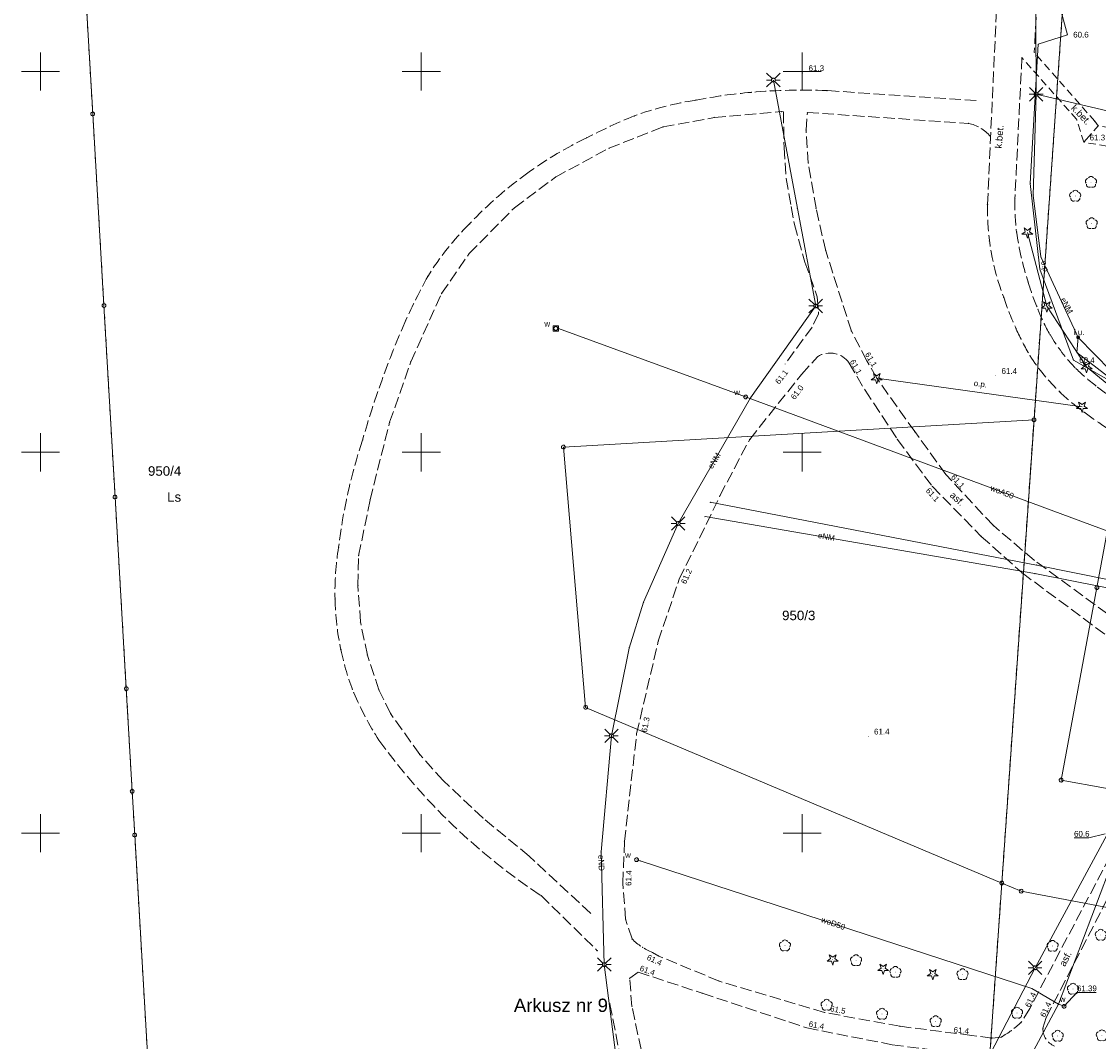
# Model space of a CAD drawing. Header units: millimetres. Extents: x 6421400 to 6424255, y 5791334 to 5793836.
# Tile 10 of 101: x 6422498 to 6422639, y 5792723 to 5792857. Entities that reach past the tile are written whole.
import ezdxf
from ezdxf.enums import TextEntityAlignment as Align

# ---------------------------------------------------------------- set-up
doc = ezdxf.new("R2010")
doc.units = ezdxf.units.MM
for name, pattern in [('PRZER1-1', [1, 0.5, -0.5]), ('PRZER2-1', [1.5, 1, -0.5]), ('PRZER3-1', [2, 1.5, -0.5])]:
    doc.linetypes.add(name, pattern=pattern)
doc.layers.get('0').update_dxf_attribs({"color": 252})
for name, color, linetype, lineweight in [('GEPPGD', 252, 'Continuous', 18), ('GESDZI', 252, 'Continuous', 18), ('GESDZI_O', 252, 'Continuous', 18), ('GESJAE_O', 252, 'Continuous', 35), ('GESUZY', 252, 'Continuous', 18), ('GESUZY_O', 252, 'Continuous', 18), ('GSLKOC', 252, 'Continuous', 18), ('GSLKOU', 252, 'Continuous', 18), ('GSLRIN', 252, 'Continuous', 18), ('GSLRIN_O', 252, 'Continuous', 18), ('GSPPRB', 252, 'Continuous', 18), ('GSPRDI', 252, 'Continuous', 18), ('GSPRDL', 252, 'Continuous', 18), ('GTGTXT_O', 252, 'Continuous', 18), ('GULENN', 252, 'Continuous', 18), ('GULENN_O', 252, 'Continuous', 18), ('GULWOP', 252, 'Continuous', 18), ('GULWOP_O', 252, 'Continuous', 18), ('GUPISL', 252, 'Continuous', 18), ('GUPWSD', 252, 'Continuous', 18), ('GUPWSD_O', 252, 'Continuous', 18), ('Ramka sekcyjna', 252, 'Continuous', 18)]:
    doc.layers.add(name, color=color, linetype=linetype, lineweight=lineweight)
for name, color, linetype in [('GSPWPN', 252, 'Continuous'), ('GSPWPN_O', 252, 'Continuous'), ('GUPESH', 252, 'Continuous'), ('GUPESH_O', 252, 'Continuous'), ('GUPEUI', 252, 'Continuous'), ('GUPEUI_O', 252, 'Continuous'), ('GUPWSH', 252, 'Continuous'), ('GUPWSH_O', 252, 'Continuous'), ('xref', 252, 'Continuous')]:
    doc.layers.add(name, color=color, linetype=linetype)
doc.styles.add('Arial', font='arial.ttf')

# ---------------------------------------------------------------- blocks, each defined once
blk = doc.blocks.new('GSPRDI1')
blk.add_hatch(color=0).paths.add_polyline_path([(-0.045, 0), (-0.042798, -0.013906), (-0.036406, -0.02645), (-0.02645, -0.036406), (-0.013906, -0.042798), (0, -0.045), (0.013906, -0.042798), (0.02645, -0.036406), (0.036406, -0.02645), (0.042798, -0.013906), (0.045, 0), (0.042798, 0.013906), (0.036406, 0.02645), (0.02645, 0.036406), (0.013906, 0.042798), (0, 0.045), (-0.013906, 0.042798), (-0.02645, 0.036406), (-0.036406, 0.02645), (-0.042798, 0.013906)])
at = {"color": 0}
blk.add_lwpolyline([(0.088531, -0.272471), (-0.231778, -0.713338), (-0.231778, -0.168396), (-0.750048, 0), (-0.231778, 0.168396), (-0.231778, 0.713338), (0.088531, 0.272471), (0.606801, 0.440867), (0.286493, 0), (0.606801, -0.440867)], close=True, dxfattribs=at)
blk = doc.blocks.new('GSPRDL1')
blk.add_hatch(color=0).paths.add_polyline_path([(-0.045, 0), (-0.042798, -0.013906), (-0.036406, -0.02645), (-0.02645, -0.036406), (-0.013906, -0.042798), (0, -0.045), (0.013906, -0.042798), (0.02645, -0.036406), (0.036406, -0.02645), (0.042798, -0.013906), (0.045, 0), (0.042798, 0.013906), (0.036406, 0.02645), (0.02645, 0.036406), (0.013906, 0.042798), (0, 0.045), (-0.013906, 0.042798), (-0.02645, 0.036406), (-0.036406, 0.02645), (-0.042798, 0.013906)])
at = {"color": 0}
for points in [[(-0.646351, 0.068773), (-0.677512, 0.194901), (-0.663766, 0.324092), (-0.606763, 0.440839), (-0.513345, 0.531129), (-0.394725, 0.584125), (-0.265141, 0.593465)], [(-0.134326, 0.635969), (-0.024001, 0.70458), (0.103115, 0.731429), (0.231763, 0.713292), (0.346501, 0.652348), (0.433559, 0.55591), (0.482485, 0.435555)], [(0.563333, 0.324277), (0.662679, 0.240553), (0.727494, 0.127956), (0.75, 0), (0.727494, -0.127956), (0.662679, -0.240553), (0.563333, -0.324277)], [(-0.265141, -0.593465), (-0.394725, -0.584125), (-0.513345, -0.531129), (-0.606763, -0.440839), (-0.663766, -0.324092), (-0.677512, -0.194901), (-0.646351, -0.068773)], [(0.482485, -0.435555), (0.433559, -0.55591), (0.346501, -0.652348), (0.231763, -0.713292), (0.103115, -0.731429), (-0.024001, -0.70458), (-0.134326, -0.635969)]]:
    blk.add_lwpolyline(points, dxfattribs=at)
blk = doc.blocks.new('GSPWPN1')
blk.add_hatch(color=0).paths.add_polyline_path([(0, 0.045), (-0.011647, 0.043467), (-0.0225, 0.038971), (-0.03182, 0.03182), (-0.038971, 0.0225), (-0.043467, 0.011647), (-0.045, 0), (-0.043467, -0.011647), (-0.038971, -0.0225), (-0.03182, -0.03182), (-0.0225, -0.038971), (-0.011647, -0.043467), (0, -0.045), (0.011647, -0.043467), (0.0225, -0.038971), (0.03182, -0.03182), (0.038971, -0.0225), (0.043467, -0.011647), (0.045, 0), (0.043467, 0.011647), (0.038971, 0.0225), (0.03182, 0.03182), (0.0225, 0.038971), (0.011647, 0.043467)])
blk = doc.blocks.new('GUPWSH1')
blk.add_hatch(color=0).paths.add_polyline_path([(0, 0.045), (-0.011647, 0.043467), (-0.0225, 0.038971), (-0.03182, 0.03182), (-0.038971, 0.0225), (-0.043467, 0.011647), (-0.045, 0), (-0.043467, -0.011647), (-0.038971, -0.0225), (-0.03182, -0.03182), (-0.0225, -0.038971), (-0.011647, -0.043467), (0, -0.045), (0.011647, -0.043467), (0.0225, -0.038971), (0.03182, -0.03182), (0.038971, -0.0225), (0.043467, -0.011647), (0.045, 0), (0.043467, 0.011647), (0.038971, 0.0225), (0.03182, 0.03182), (0.0225, 0.038971), (0.011647, 0.043467)])
blk = doc.blocks.new('GUPESH1')
blk.add_hatch(color=0).paths.add_polyline_path([(0, 0.045), (-0.011647, 0.043467), (-0.0225, 0.038971), (-0.03182, 0.03182), (-0.038971, 0.0225), (-0.043467, 0.011647), (-0.045, 0), (-0.043467, -0.011647), (-0.038971, -0.0225), (-0.03182, -0.03182), (-0.0225, -0.038971), (-0.011647, -0.043467), (0, -0.045), (0.011647, -0.043467), (0.0225, -0.038971), (0.03182, -0.03182), (0.038971, -0.0225), (0.043467, -0.011647), (0.045, 0), (0.043467, 0.011647), (0.038971, 0.0225), (0.03182, 0.03182), (0.0225, 0.038971), (0.011647, 0.043467)])
blk = doc.blocks.new('GUPWSD1_1')
at = {"color": 0}
blk.add_lwpolyline([(0.25, 0), (0.241481, -0.064705), (0.216506, -0.125), (0.176777, -0.176777), (0.125, -0.216506), (0.064705, -0.241481), (0, -0.25), (-0.064705, -0.241481), (-0.125, -0.216506), (-0.176777, -0.176777), (-0.216506, -0.125), (-0.241481, -0.064705), (-0.25, 0), (-0.241481, 0.064705), (-0.216506, 0.125), (-0.176777, 0.176777), (-0.125, 0.216506), (-0.064705, 0.241481), (0, 0.25), (0.064705, 0.241481), (0.125, 0.216506), (0.176777, 0.176777), (0.216506, 0.125), (0.241481, 0.064705)], close=True, dxfattribs=at)
blk = doc.blocks.new('GUPISL1_2')
at = {"color": 0}
for points in [[(-0.176777, 0.176777), (-0.883883, 0.883883)], [(0, 0.25), (0, 0.9)], [(0.176777, 0.176777), (0.883883, 0.883883)], [(-0.176777, -0.176777), (-0.883883, -0.883883)], [(0, -0.25), (0, -0.9)], [(0.176777, -0.176777), (0.883883, -0.883883)]]:
    blk.add_lwpolyline(points, dxfattribs=at)
blk.add_lwpolyline([(0.25, 0), (0.241481, -0.064705), (0.216506, -0.125), (0.176777, -0.176777), (0.125, -0.216506), (0.064705, -0.241481), (0, -0.25), (-0.064705, -0.241481), (-0.125, -0.216506), (-0.176777, -0.176777), (-0.216506, -0.125), (-0.241481, -0.064705), (-0.25, 0), (-0.241481, 0.064705), (-0.216506, 0.125), (-0.176777, 0.176777), (-0.125, 0.216506), (-0.064705, 0.241481), (0, 0.25), (0.064705, 0.241481), (0.125, 0.216506), (0.176777, 0.176777), (0.216506, 0.125), (0.241481, 0.064705)], close=True, dxfattribs=at)
blk = doc.blocks.new('GUPISL1_4')
at = {"color": 0}
blk.add_lwpolyline([(0.25, 0), (0.241481, -0.064705), (0.216506, -0.125), (0.176777, -0.176777), (0.125, -0.216506), (0.064705, -0.241481), (0, -0.25), (-0.064705, -0.241481), (-0.125, -0.216506), (-0.176777, -0.176777), (-0.216506, -0.125), (-0.241481, -0.064705), (-0.25, 0), (-0.241481, 0.064705), (-0.216506, 0.125), (-0.176777, 0.176777), (-0.125, 0.216506), (-0.064705, 0.241481), (0, 0.25), (0.064705, 0.241481), (0.125, 0.216506), (0.176777, 0.176777), (0.216506, 0.125), (0.241481, 0.064705)], close=True, dxfattribs=at)
blk = doc.blocks.new('GUPEUI1')
blk.add_hatch(color=0).paths.add_polyline_path([(0, 0.25), (-0.064705, 0.241481), (-0.125, 0.216506), (-0.176777, 0.176777), (-0.216506, 0.125), (-0.241481, 0.064705), (-0.25, 0), (-0.241481, -0.064705), (-0.216506, -0.125), (-0.176777, -0.176777), (-0.125, -0.216506), (-0.064705, -0.241481), (0, -0.25), (0.064705, -0.241481), (0.125, -0.216506), (0.176777, -0.176777), (0.216506, -0.125), (0.241481, -0.064705), (0.25, 0), (0.241481, 0.064705), (0.216506, 0.125), (0.176777, 0.176777), (0.125, 0.216506), (0.064705, 0.241481)])
blk = doc.blocks.new('GSPPRB0')
at = {"color": 0, "lineweight": 18}
blk.add_lwpolyline([(-0.007955, 0.0225), (0.007955, 0.0225), (0.0225, 0.007955), (0.0225, -0.007955), (0.007955, -0.0225), (-0.007955, -0.0225), (-0.0225, -0.007955), (-0.0225, 0.007955)], close=True, dxfattribs=at)
blk = doc.blocks.new('GEPPGD1_1')
at = {"color": 0}
blk.add_lwpolyline([(0.25, 0), (0.237764, -0.077254), (0.202254, -0.146946), (0.146946, -0.202254), (0.077254, -0.237764), (0, -0.25), (-0.077254, -0.237764), (-0.146946, -0.202254), (-0.202254, -0.146946), (-0.237764, -0.077254), (-0.25, 0), (-0.237764, 0.077254), (-0.202254, 0.146946), (-0.146946, 0.202254), (-0.077254, 0.237764), (0, 0.25), (0.077254, 0.237764), (0.146946, 0.202254), (0.202254, 0.146946), (0.237764, 0.077254)], close=True, dxfattribs=at)
blk = doc.blocks.new('G$CC51CC4AD')
at = {"layer": 'GESDZI', "linetype": 'Continuous', "lineweight": 18, "elevation": 10.3}
for points in [[(6422795.34, 5792905.44), (6422908.08, 5792885.79), (6422911.19, 5792830.6), (6422917.26, 5792719.89), (6422863.06, 5792716.73), (6422822.73, 5792724.17), (6422811.63, 5792724.79), (6422810.34, 5792698.25), (6422801.08, 5792696.38), (6422784.98, 5792698.5), (6422786.28, 5792726.3), (6422688.8, 5792730.98), (6422628.77, 5792742.38), (6422626.23, 5792743.45), (6422630.46, 5792804.26), (6422635.09, 5792870.72), (6422635.54, 5792889.65), (6422641.57, 5792889.5), (6422641.84, 5792899.61), (6422635.96, 5792905.63), (6422636.3, 5792918.88), (6422638.34, 5792930.71), (6422642.95, 5792933.93)], [(6422630.46, 5792804.26), (6422626.23, 5792743.45), (6422571.58, 5792766.51), (6422568.66, 5792800.68)], [(6422784.98, 5792698.5), (6422624.57, 5792719.67), (6422626.23, 5792743.45), (6422628.77, 5792742.38), (6422688.8, 5792730.98), (6422786.28, 5792726.3)]]:
    blk.add_lwpolyline(points, close=True, dxfattribs=at)
blk.add_lwpolyline([(6422517.91, 5792654.59), (6422512.36, 5792749.74), (6422512.03, 5792755.49), (6422511.25, 5792768.96), (6422509.78, 5792794.12), (6422508.32, 5792819.27), (6422506.85, 5792844.43), (6422505.39, 5792869.58), (6422503.1, 5792908.94), (6422502.87, 5792912.92), (6422561.06, 5792894.35), (6422593.68, 5792883.94), (6422625.2, 5792873.87), (6422633.22, 5792871.32), (6422635.09, 5792870.72), (6422630.46, 5792804.26), (6422568.66, 5792800.68), (6422571.58, 5792766.51), (6422626.23, 5792743.45), (6422624.57, 5792719.67)], dxfattribs=at)
at = {"layer": 'GESUZY', "linetype": 'PRZER1-1', "lineweight": 18, "elevation": 10.18}
blk.add_lwpolyline([(6422750.48, 5792703.05), (6422711.32, 5792708.22), (6422624.57, 5792719.67), (6422626.23, 5792743.45), (6422630.46, 5792804.26), (6422635.09, 5792870.72), (6422635.54, 5792889.65), (6422641.57, 5792889.5), (6422641.84, 5792899.61), (6422635.96, 5792905.63), (6422636.3, 5792918.88), (6422638.34, 5792930.71), (6422642.95, 5792933.93), (6422691.63, 5792924.83), (6422795.34, 5792905.44), (6422908.08, 5792885.79), (6422911.19, 5792830.6), (6422917.26, 5792719.89), (6422810.34, 5792698.25), (6422801.08, 5792696.38)], close=True, dxfattribs=at)
blk.add_lwpolyline([(6422517.91, 5792654.59), (6422512.36, 5792749.74), (6422512.03, 5792755.49), (6422511.25, 5792768.96), (6422509.78, 5792794.12), (6422508.88, 5792809.58), (6422508.32, 5792819.27), (6422506.85, 5792844.43), (6422505.39, 5792869.58), (6422503.1, 5792908.94), (6422502.87, 5792912.92), (6422561.06, 5792894.35), (6422593.68, 5792883.94), (6422625.2, 5792873.87), (6422633.22, 5792871.32), (6422635.09, 5792870.72), (6422630.46, 5792804.26), (6422626.23, 5792743.45), (6422624.57, 5792719.67)], dxfattribs=at)
at = {"layer": 'GSLKOC', "linetype": 'PRZER2-1', "lineweight": 18, "elevation": 10.18}
for points in [[(6422662.25, 5792836.47), (6422637.01, 5792840.7), (6422636.05, 5792843.72), (6422628.87, 5792851.81)], [(6422680.16, 5792835.52), (6422662.65, 5792838.88), (6422638.87, 5792842.86), (6422638.44, 5792843.46), (6422630.49, 5792852.5)]]:
    blk.add_lwpolyline(points, dxfattribs=at)
at = {"layer": 'GSLKOU', "linetype": 'PRZER3-1', "lineweight": 18, "elevation": 10.18}
for points in [[(6422662.09, 5792796.98), (6422644.09, 5792801, -0.032783), (6422640.07, 5792803.15, -0.017628), (6422637.16, 5792805.19, -0.040254), (6422633.88, 5792807.88, -0.062219), (6422629.93, 5792812.7, -0.02574), (6422628.12, 5792816.17, -0.023006), (6422626.48, 5792820.35, -0.096979), (6422624.35, 5792832.52), (6422626.23, 5792873.41)], [(6422628.87, 5792851.81), (6422627.94, 5792833.28, 0.034462), (6422628.16, 5792828.93, 0.038534), (6422629.67, 5792822.37, 0.024748), (6422630.98, 5792818.77, 0.041404), (6422632.56, 5792815.45, 0.062196), (6422635.98, 5792810.98, 0.023836), (6422638.8, 5792808.55, 0.036939), (6422644.56, 5792804.76)], [(6422622.85, 5792846.19), (6422603.27, 5792847.49, 0.032795), (6422593.35, 5792847.26, 0.026304), (6422586.09, 5792846.25, 0.04963), (6422577.97, 5792844.17, 0.022843), (6422571.73, 5792841.3, 0.041647), (6422564.15, 5792836.81, 0.049517), (6422556.33, 5792829.99, 0.059231), (6422550.85, 5792823.09, 0.016791), (6422547.93, 5792817.27, 0.033852), (6422542.28, 5792801.61, 0.051013), (6422539.14, 5792787.54, 0.046264), (6422538.67, 5792780.75, 0.047464), (6422539.43, 5792774.09, 0.044719), (6422541.13, 5792768.44, 0.0422), (6422544.44, 5792762.2, 0.090598), (6422565.72, 5792741.79), (6422573.1, 5792734.56)], [(6422606.48, 5792815.92), (6422603.1, 5792826.47), (6422601.83, 5792832.04), (6422600.82, 5792837.97), (6422600.52, 5792842.3), (6422600.7, 5792844.61), (6422621.85, 5792843.19, -0.164243), (6422624.72, 5792841.5)], [(6422633.14, 5792722.04, -0.306617), (6422631.63, 5792724.39), (6422632.07, 5792725.8), (6422643.54, 5792748.06)], [(6422641.36, 5792748.68), (6422629.9, 5792726.97), (6422628.74, 5792725.12, -0.057296), (6422626.17, 5792723.23), (6422624.92, 5792723.1), (6422622.28, 5792723.45), (6422612.85, 5792724.64), (6422602.94, 5792726.45), (6422589.11, 5792730.57), (6422581.17, 5792733.85), (6422580.35, 5792734.34, -0.102598), (6422577.68, 5792736.11), (6422576.82, 5792738.7), (6422576.47, 5792743.43), (6422576.68, 5792748.91), (6422578.27, 5792763.02), (6422581.12, 5792775.22), (6422583.88, 5792783.35), (6422589.22, 5792794.3), (6422593.12, 5792801.7), (6422599.93, 5792810.23), (6422602.03, 5792812.55, -0.404324), (6422606.18, 5792811.72), (6422608.27, 5792808.17), (6422612.52, 5792801.7), (6422617.08, 5792795.54), (6422623.52, 5792788.96), (6422628.9, 5792784.17), (6422643.06, 5792773.66)], [(6422624.17, 5792715.99), (6422611.53, 5792692.47), (6422604.66, 5792678.7, -0.373812), (6422601.63, 5792675.47, -0.182701), (6422590.95, 5792688.98), (6422584.85, 5792701.47), (6422580.1, 5792715.71), (6422577.65, 5792727.25)]]:
    blk.add_lwpolyline(points, format="xyb", dxfattribs=at)
for points in [[(6422631.56, 5792873.09), (6422630.49, 5792852.5)], [(6422572.22, 5792739.48), (6422564.17, 5792746.97), (6422558.08, 5792751.99), (6422552.87, 5792756.9), (6422549.8, 5792760.31), (6422545.96, 5792765.71), (6422544.44, 5792768.81), (6422542.91, 5792773.37), (6422542.01, 5792777.74), (6422541.67, 5792782.54), (6422541.77, 5792786.41), (6422543.27, 5792793.76), (6422545.84, 5792803.95), (6422548.62, 5792811.88), (6422552.65, 5792820.83), (6422556.28, 5792826.08), (6422562.24, 5792832.11), (6422567.63, 5792836.14), (6422574.63, 5792839.93), (6422581.74, 5792842.72), (6422588.49, 5792843.96), (6422597.26, 5792844.73), (6422597.56, 5792844.72), (6422597.63, 5792840), (6422597.92, 5792835.97), (6422598.55, 5792832.27), (6422598.99, 5792829.9), (6422600.37, 5792824.97), (6422602, 5792820.43), (6422602.16, 5792818.19), (6422601.34, 5792816.45), (6422597.76, 5792811.58)], [(6422637.01, 5792840.7), (6422638.87, 5792842.86)], [(6422643.33, 5792776.42), (6422630.49, 5792785.83), (6422625.12, 5792790.38), (6422618.89, 5792797.08), (6422614.8, 5792802.71), (6422609.8, 5792809.74), (6422608.51, 5792812.03), (6422606.48, 5792815.92)], [(6422577.65, 5792727.25), (6422577.36, 5792730.94), (6422578.49, 5792731.74), (6422586.89, 5792728.98), (6422600.62, 5792724.43), (6422611.84, 5792722.21), (6422621.15, 5792721.04), (6422624.56, 5792720.75), (6422625.01, 5792719.58), (6422625.46, 5792718.58), (6422624.17, 5792715.99)], [(6422574.77, 5792727.56), (6422577.26, 5792714.81)]]:
    blk.add_lwpolyline(points, dxfattribs=at)
at = {"layer": 'GSLRIN', "linetype": 'Continuous', "lineweight": 18, "elevation": 10.1}
for points in [[(6422629.59, 5792828.85), (6422632.14, 5792819.17), (6422637.36, 5792811.2), (6422640.75, 5792808.41)], [(6422609.8, 5792809.74), (6422636.76, 5792805.99)]]:
    blk.add_lwpolyline(points, dxfattribs=at)
at = {"layer": 'GULENN', "linetype": 'Continuous', "lineweight": 18, "elevation": 10.18}
for points in [[(6422663.96, 5792801.55), (6422654.37, 5792803.6), (6422644.82, 5792806.87), (6422635.64, 5792812.1), (6422631.23, 5792824.05), (6422629.97, 5792835.3), (6422631.02, 5792853.58), (6422634.85, 5792854.83), (6422632.92, 5792861.88), (6422632.31, 5792875.8), (6422632.57, 5792888.35), (6422643.43, 5792887.7), (6422643.59, 5792899.56), (6422642.74, 5792900.48), (6422633.7, 5792918.95), (6422634.35, 5792930.65)], [(6422630.74, 5792847), (6422630.63, 5792876.29)], [(6422596.23, 5792848.88), (6422599.39, 5792831.99), (6422601.79, 5792819.21), (6422593.23, 5792807.14), (6422583.73, 5792790.66)], [(6422666.97, 5792847.05), (6422660.85, 5792846.3), (6422646.67, 5792848.72), (6422645.28, 5792843.59), (6422630.74, 5792847)], [(6422630.74, 5792847), (6422630.36, 5792833.78), (6422631.36, 5792825.65), (6422636.25, 5792815.09), (6422636.1, 5792813.09), (6422641.42, 5792808.98), (6422656.6, 5792802.59), (6422666.86, 5792800.64)], [(6422655.39, 5792804.34), (6422645.29, 5792807.26), (6422642.67, 5792808.5), (6422636.25, 5792815.09)], [(6422634.02, 5792756.96), (6422638.71, 5792782.23), (6422643.44, 5792807.72)], [(6422583.73, 5792790.66), (6422579.18, 5792780.31), (6422577.28, 5792774.29), (6422574.97, 5792762.78), (6422573.6, 5792747.54), (6422574.03, 5792732.74), (6422575.53, 5792720.86), (6422577.59, 5792712.51), (6422581.75, 5792699.71), (6422589.41, 5792684.64), (6422598.75, 5792670.89), (6422614.69, 5792701.78), (6422630.6, 5792732.32), (6422641.52, 5792752.48)], [(6422630.58, 5792784.07), (6422587.26, 5792791.57)], [(6422769.05, 5792757.95), (6422701.82, 5792770.51), (6422679.41, 5792774.43), (6422630.58, 5792784.07)], [(6422661.32, 5792751.39), (6422657.3, 5792752.73), (6422634.02, 5792756.96)]]:
    blk.add_lwpolyline(points, dxfattribs=at)
at = {"layer": 'GULWOP', "linetype": 'Continuous', "lineweight": 18, "elevation": 10.18}
for points in [[(6422659.96, 5792782.31), (6422592.59, 5792807.27), (6422568.01, 5792816.26)], [(6422769.2, 5792758.74), (6422701.96, 5792771.29), (6422679.58, 5792775.32), (6422630.8, 5792785.2), (6422587.95, 5792793.44)], [(6422646.79, 5792762.22), (6422633.68, 5792727.53)], [(6422578.26, 5792746.51), (6422578.74, 5792746.36), (6422630.18, 5792729.59), (6422633.68, 5792727.53)], [(6422633.68, 5792727.53), (6422605.16, 5792674.39), (6422607.9, 5792672.82)], [(6422634.41, 5792727.26), (6422633.68, 5792727.53)]]:
    blk.add_lwpolyline(points, dxfattribs=at)
at = {"layer": 'GUPESH_O', "linetype": 'Continuous', "lineweight": 13, "elevation": 10.8, "flags": 128}
blk.add_lwpolyline([(6422639.82, 5792749.91), (6422637.67, 5792749.37), (6422635.71, 5792749.37)], dxfattribs=at)
at = {"layer": 'GUPWSD', "linetype": 'Continuous', "lineweight": 18, "elevation": 10.24, "flags": 128}
for points in [[(6422567.31, 5792815.91), (6422567.3, 5792816.61)], [(6422567.3, 5792816.61), (6422568, 5792816.61)], [(6422568, 5792816.61), (6422568.01, 5792815.91)], [(6422568.01, 5792815.91), (6422567.31, 5792815.91)]]:
    blk.add_lwpolyline(points, dxfattribs=at)
at = {"layer": 'GUPWSH_O', "linetype": 'Continuous', "lineweight": 13, "elevation": 10.8, "flags": 128}
blk.add_lwpolyline([(6422634.41, 5792727.26), (6422636.09, 5792729.06), (6422638.61, 5792729.06)], dxfattribs=at)
at = {"layer": 'Ramka sekcyjna', "linetype": 'Continuous', "lineweight": 18, "elevation": 100, "flags": 128}
for points in [[(6422500, 5792847.5), (6422500, 5792852.5)], [(6422550, 5792847.5), (6422550, 5792852.5)], [(6422600, 5792847.5), (6422600, 5792852.5)], [(6422502.5, 5792850), (6422497.5, 5792850)], [(6422552.5, 5792850), (6422547.5, 5792850)], [(6422602.5, 5792850), (6422597.5, 5792850)], [(6422500, 5792797.5), (6422500, 5792802.5)], [(6422550, 5792797.5), (6422550, 5792802.5)], [(6422600, 5792797.5), (6422600, 5792802.5)], [(6422502.5, 5792800), (6422497.5, 5792800)], [(6422552.5, 5792800), (6422547.5, 5792800)], [(6422602.5, 5792800), (6422597.5, 5792800)], [(6422500, 5792750), (6422500, 5792752.5)], [(6422550, 5792750), (6422550, 5792752.5)], [(6422600, 5792750), (6422600, 5792752.5)], [(6422502.5, 5792750), (6422497.5, 5792750)], [(6422502.5, 5792750), (6422497.5, 5792750)], [(6422500, 5792750), (6422500, 5792747.5)], [(6422552.5, 5792750), (6422547.5, 5792750)], [(6422552.5, 5792750), (6422547.5, 5792750)], [(6422550, 5792750), (6422550, 5792747.5)], [(6422602.5, 5792750), (6422597.5, 5792750)], [(6422602.5, 5792750), (6422597.5, 5792750)], [(6422600, 5792750), (6422600, 5792747.5)]]:
    blk.add_lwpolyline(points, dxfattribs=at)
at = {"layer": 'GEPPGD', "linetype": 'Continuous', "lineweight": 18, "rotation": 90}
for p in [(6422506.85, 5792844.43, 10.32), (6422508.32, 5792819.27, 10.32), (6422630.46, 5792804.26, 10.32), (6422568.66, 5792800.68, 10.32), (6422509.78, 5792794.12, 10.32), (6422511.25, 5792768.96, 10.32), (6422571.58, 5792766.51, 10.32), (6422512.03, 5792755.49, 10.32), (6422512.36, 5792749.74, 10.32), (6422626.23, 5792743.45, 10.32), (6422628.77, 5792742.38, 10.32)]:
    blk.add_blockref('GEPPGD1_1', p, dxfattribs=at)
at = {"layer": 'GSPPRB', "linetype": 'Continuous', "lineweight": 18, "rotation": 90}
for p in [(6422634.85, 5792854.83, 10.28), (6422631.02, 5792853.58, 10.28), (6422628.87, 5792851.81, 10.28), (6422630.49, 5792852.5, 10.28), (6422593.35, 5792847.26, 10.28), (6422603.27, 5792847.49, 10.28), (6422586.09, 5792846.25, 10.28), (6422597.26, 5792844.73, 10.28), (6422600.7, 5792844.61, 10.28), (6422577.97, 5792844.17, 10.28), (6422588.49, 5792843.96, 10.28), (6422621.85, 5792843.19, 10.28), (6422636.05, 5792843.72, 10.28), (6422638.44, 5792843.46, 10.28), (6422581.74, 5792842.72, 10.28), (6422600.52, 5792842.3, 10.28), (6422623.53, 5792842.51, 10.28), (6422571.73, 5792841.3, 10.28), (6422624.72, 5792841.5, 10.28), (6422574.63, 5792839.93, 10.28), (6422600.82, 5792837.97, 10.28), (6422564.15, 5792836.81, 10.28), (6422567.63, 5792836.14, 10.28), (6422629.97, 5792835.3, 10.28), (6422627.94, 5792833.28, 10.28), (6422630.36, 5792833.78, 10.28), (6422562.24, 5792832.11, 10.28), (6422599.39, 5792831.99, 10.28), (6422601.83, 5792832.04, 10.28), (6422624.35, 5792832.52, 10.28), (6422556.33, 5792829.99, 10.28), (6422628.16, 5792828.93, 10.28), (6422624.61, 5792827.74, 10.28), (6422556.28, 5792826.08, 10.28), (6422603.1, 5792826.47, 10.28), (6422631.36, 5792825.65, 10.28), (6422631.23, 5792824.05, 10.28), (6422550.85, 5792823.09, 10.28), (6422629.67, 5792822.37, 10.28), (6422552.65, 5792820.83, 10.28), (6422626.48, 5792820.35, 10.28), (6422630.98, 5792818.77, 10.28), (6422547.93, 5792817.27, 10.28), (6422568.01, 5792816.26, 10.28), (6422628.12, 5792816.17, 10.28), (6422606.48, 5792815.92, 10.28), (6422632.56, 5792815.45, 10.28), (6422548.62, 5792811.88, 10.28), (6422602.03, 5792812.55, 10.28), (6422604.05, 5792813.01, 10.28), (6422629.93, 5792812.7, 10.28), (6422635.64, 5792812.1, 10.28), (6422636.1, 5792813.09, 10.28), (6422635.98, 5792810.98, 10.28), (6422508.88, 5792809.58, 10.28), (6422609.8, 5792809.74, 10.28), (6422608.27, 5792808.17, 10.28), (6422633.88, 5792807.88, 10.28), (6422638.8, 5792808.55, 10.28), (6422593.23, 5792807.14, 10.28), (6422637.16, 5792805.19, 10.28), (6422545.84, 5792803.95, 10.28), (6422614.8, 5792802.71, 10.28), (6422542.28, 5792801.61, 10.28), (6422593.12, 5792801.7, 10.28), (6422612.52, 5792801.7, 10.28), (6422543.27, 5792793.76, 10.28), (6422589.22, 5792794.3, 10.28), (6422587.95, 5792793.44, 10.28), (6422587.26, 5792791.57, 10.28), (6422625.12, 5792790.38, 10.28), (6422623.52, 5792788.96, 10.28), (6422539.14, 5792787.54, 10.28), (6422541.77, 5792786.41, 10.28), (6422630.49, 5792785.83, 10.28), (6422630.8, 5792785.2, 10.28), (6422628.9, 5792784.17, 10.28), (6422630.58, 5792784.07, 10.28), (6422541.67, 5792782.54, 10.28), (6422538.67, 5792780.75, 10.28), (6422579.18, 5792780.31, 10.28), (6422542.01, 5792777.74, 10.28), (6422581.12, 5792775.22, 10.28), (6422539.43, 5792774.09, 10.28), (6422577.28, 5792774.29, 10.28), (6422542.91, 5792773.37, 10.28), (6422541.13, 5792768.44, 10.28), (6422544.44, 5792768.81, 10.28), (6422545.96, 5792765.71, 10.28), (6422544.44, 5792762.2, 10.28), (6422549.8, 5792760.31, 10.28), (6422552.87, 5792756.9, 10.28), (6422550.07, 5792755.24, 10.28), (6422558.08, 5792751.99, 10.28), (6422576.68, 5792748.91, 10.28), (6422564.17, 5792746.97, 10.28), (6422573.6, 5792747.54, 10.28), (6422578.74, 5792746.36, 10.28), (6422565.72, 5792741.79, 10.28), (6422572.22, 5792739.48, 10.28), (6422576.82, 5792738.7, 10.28), (6422577.68, 5792736.11, 10.28), (6422573.1, 5792734.56, 10.28), (6422579.06, 5792735, 10.28), (6422581.17, 5792733.85, 10.28), (6422577.36, 5792730.94, 10.28), (6422589.11, 5792730.57, 10.28), (6422586.89, 5792728.98, 10.28), (6422630.18, 5792729.59, 10.28), (6422574.77, 5792727.56, 10.28), (6422577.65, 5792727.25, 10.28), (6422633.68, 5792727.53, 10.28), (6422612.85, 5792724.64, 10.28), (6422628.74, 5792725.12, 10.28), (6422631.63, 5792724.39, 10.28), (6422624.92, 5792723.1, 10.28), (6422626.17, 5792723.23, 10.28), (6422627.48, 5792724.08, 10.28), (6422631.96, 5792723.09, 10.28)]:
    blk.add_blockref('GSPPRB0', p, dxfattribs=at)
at = {"layer": 'GSPRDI', "linetype": 'Continuous', "lineweight": 18, "rotation": 90}
for p in [(6422629.59, 5792828.85, 10.12), (6422632.14, 5792819.17, 10.12), (6422637.36, 5792811.2, 10.12), (6422609.8, 5792809.74, 10.12), (6422636.76, 5792805.99, 10.12), (6422604.02, 5792733.43, 10.12), (6422610.64, 5792732.18, 10.12), (6422617.16, 5792731.48, 10.12)]:
    blk.add_blockref('GSPRDI1', p, dxfattribs=at)
at = {"layer": 'GSPRDL', "linetype": 'Continuous', "lineweight": 18, "rotation": 90}
for p in [(6422637.94, 5792835.47, 10.12), (6422635.87, 5792833.65, 10.12), (6422638.03, 5792830.05, 10.12), (6422639.23, 5792736.62, 10.12), (6422597.75, 5792735.22, 10.12), (6422632.9, 5792735.17, 10.12), (6422607.09, 5792733.28, 10.12), (6422612.26, 5792731.75, 10.12), (6422621.07, 5792731.44, 10.12), (6422635.58, 5792729.53, 10.12), (6422603.23, 5792727.43, 10.12), (6422610.5, 5792726.25, 10.12), (6422628.22, 5792726.39, 10.12), (6422617.54, 5792725.28, 10.12), (6422639.37, 5792723.42, 10.12), (6422633.57, 5792723.36, 10.12)]:
    blk.add_blockref('GSPRDL1', p, dxfattribs=at)
at = {"layer": 'GSPWPN', "linetype": 'Continuous', "lineweight": 5, "rotation": 90}
for p in [(6422600.1, 5792849.8, 10.2), (6422622.85, 5792846.19, 10.2), (6422638.87, 5792842.86, 10.2), (6422637.01, 5792840.7, 10.2), (6422608.51, 5792812.03, 10.2), (6422597.76, 5792811.58, 10.2), (6422606.18, 5792811.72, 10.2), (6422599.93, 5792810.23, 10.2), (6422625.44, 5792810.05, 10.2), (6422618.89, 5792797.08, 10.2), (6422617.08, 5792795.54, 10.2), (6422583.88, 5792783.35, 10.2), (6422578.27, 5792763.02, 10.2), (6422608.7, 5792762.7, 10.2), (6422576.47, 5792743.43, 10.2), (6422580.35, 5792734.34, 10.2), (6422578.49, 5792731.74, 10.2), (6422629.9, 5792726.97, 10.2), (6422602.94, 5792726.45, 10.2), (6422632.07, 5792725.8, 10.2), (6422600.62, 5792724.43, 10.2), (6422622.28, 5792723.45, 10.2)]:
    blk.add_blockref('GSPWPN1', p, dxfattribs=at)
at = {"layer": 'GUPESH', "linetype": 'Continuous', "lineweight": 5, "rotation": 90}
for p in [(6422634.85, 5792854.83, 10.24), (6422635.64, 5792812.1, 10.24)]:
    blk.add_blockref('GUPESH1', p, dxfattribs=at)
at = {"layer": 'GUPEUI', "linetype": 'Continuous', "lineweight": 5, "rotation": 90}
blk.add_blockref('GUPEUI1', (6422636.25, 5792815.09, 10.24), dxfattribs=at)
at = {"layer": 'GUPISL', "linetype": 'Continuous', "lineweight": 18, "rotation": 90}
for name, p in [('GUPISL1_2', (6422596.23, 5792848.88, 10.24)), ('GUPISL1_2', (6422630.74, 5792847, 10.24)), ('GUPISL1_2', (6422601.79, 5792819.21, 10.24)), ('GUPISL1_2', (6422583.73, 5792790.66, 10.24)), ('GUPISL1_4', (6422638.71, 5792782.23, 10.24)), ('GUPISL1_2', (6422574.97, 5792762.78, 10.24)), ('GUPISL1_4', (6422634.02, 5792756.96, 10.24)), ('GUPISL1_2', (6422574.03, 5792732.74, 10.24)), ('GUPISL1_2', (6422630.6, 5792732.32, 10.24))]:
    blk.add_blockref(name, p, dxfattribs=at)
at = {"layer": 'GUPWSD', "linetype": 'Continuous', "lineweight": 18, "rotation": 90}
for p in [(6422567.66, 5792816.26, 10.24), (6422592.59, 5792807.27, 10.24), (6422578.26, 5792746.51, 10.24), (6422634.41, 5792727.26, 10.24)]:
    blk.add_blockref('GUPWSD1_1', p, dxfattribs=at)
at = {"layer": 'GUPWSH', "linetype": 'Continuous', "lineweight": 5, "rotation": 90}
blk.add_blockref('GUPWSH1', (6422634.41, 5792727.26, 10.24), dxfattribs=at)
at = {"layer": 'GESDZI_O', "linetype": 'Continuous', "lineweight": 0, "style": 'Arial'}
for s, p in [('950/4', (6422516.29, 5792796.92, 10.8)), ('950/3', (6422599.56, 5792777.96, 10.8))]:
    blk.add_text(s, height=1.25, rotation=360, dxfattribs=at).set_placement(p, align=Align.CENTER)
at = {"layer": 'GESJAE_O', "linetype": 'Continuous', "lineweight": 0, "style": 'Arial'}
blk.add_text('Arkusz nr 9', height=1.75, rotation=360, dxfattribs=at).set_placement((6422568.33, 5792726.52, 10.8), align=Align.CENTER)
at = {"layer": 'GESUZY_O', "linetype": 'Continuous', "lineweight": 0, "style": 'Arial'}
blk.add_text('Ls', height=1.25, rotation=360, dxfattribs=at).set_placement((6422517.54, 5792793.51, 10.8), align=Align.CENTER)
at = {"layer": 'GSLRIN_O', "linetype": 'Continuous', "lineweight": 0, "style": 'Arial'}
for rotation, p in [(284.7581, (6422631.59, 5792824.2, 10.8)), (352.0813, (6422623.38, 5792808.61, 10.8))]:
    blk.add_text('o.p.', height=0.75, rotation=rotation, dxfattribs=at).set_placement(p, align=Align.CENTER)
at = {"layer": 'GSPWPN_O', "linetype": 'Continuous', "lineweight": 0, "style": 'Arial'}
for s, rotation, p in [('61.3', 360, (6422600.85, 5792850.05, 10.8)), ('61.3', 360, (6422637.76, 5792840.95, 10.8)), ('61.1', 299.6637, (6422606.24, 5792811.92, 10.8)), ('61.1', 299.6637, (6422608.23, 5792812.88, 10.8)), ('61.4', 360, (6422626.19, 5792810.3, 10.8)), ('61.0', 52.6537, (6422599.03, 5792806.84, 10.8)), ('61.1', 311.6032, (6422619.5, 5792796.7, 10.8)), ('61.1', 311.6032, (6422616.18, 5792794.93, 10.8)), ('61.2', 65.6878, (6422584.74, 5792782.63, 10.8)), ('61.3', 78.9858, (6422579.61, 5792763.16, 10.8)), ('61.4', 360, (6422609.45, 5792762.95, 10.8)), ('61.4', 88.6751, (6422577.57, 5792743.06, 10.8)), ('61.4', 334.6446, (6422579.53, 5792733.43, 10.8)), ('61.4', 340.2561, (6422578.6, 5792731.96, 10.8)), ('61.4', 64.7246, (6422629.91, 5792727.04, 10.8)), ('61.5', 349.3213, (6422603.63, 5792726.63, 10.8)), ('61.4', 64.7246, (6422631.89, 5792725.76, 10.8)), ('61.4', 349.3213, (6422600.82, 5792724.6, 10.8))]:
    blk.add_text(s, height=0.75, rotation=rotation, dxfattribs=at).set_placement(p)
for s, rotation, p in [('61.1', 52.6537, (6422598.23, 5792810.48, 10.8)), ('61.4', 354.2562, (6422621.89, 5792723.62, 10.8))]:
    blk.add_text(s, height=0.75, rotation=rotation, dxfattribs=at).set_placement(p, align=Align.RIGHT)
at = {"layer": 'GTGTXT_O', "linetype": 'Continuous', "lineweight": 0, "style": 'Arial'}
for s, rotation, p in [('k.bet.', 313.5984, (6422635.25, 5792845.13, 10.8)), ('k.bet.', 85.3099, (6422626.22, 5792839.86, 10.8)), ('asf.', 318.0111, (6422619.33, 5792794.24, 10.8)), ('asf.', 62.7541, (6422634.52, 5792732.4, 10.8))]:
    blk.add_text(s, height=0.9, rotation=rotation, dxfattribs=at).set_placement(p)
at = {"layer": 'GULENN_O', "linetype": 'Continuous', "lineweight": 0, "style": 'Arial'}
for s, rotation, p in [('eNM', 299.1315, (6422634.45, 5792819.08, 10.8)), ('eNM', 58.9761, (6422588.8, 5792798.7, 10.8)), ('eNM', 348.8808, (6422603.12, 5792788.56, 10.8)), ('eND', 271.6736, (6422573.27, 5792746.08, 10.8))]:
    blk.add_text(s, height=0.75, rotation=rotation, dxfattribs=at).set_placement(p, align=Align.CENTER)
at = {"layer": 'GULWOP_O', "linetype": 'Continuous', "lineweight": 0, "style": 'Arial'}
for s, rotation, p in [('woA50', 338.6173, (6422626.14, 5792794.44, 10.8)), ('woD50', 340.7511, (6422603.97, 5792737.8, 10.8))]:
    blk.add_text(s, height=0.75, rotation=rotation, dxfattribs=at).set_placement(p, align=Align.CENTER)
at = {"layer": 'GUPESH_O', "linetype": 'Continuous', "lineweight": 0, "style": 'Arial'}
for s, p in [('60.6', (6422635.6, 5792854.46, 10.8)), ('60.4', (6422636.39, 5792811.73, 10.8)), ('60.6', (6422635.71, 5792749.54, 10.8))]:
    blk.add_text(s, height=0.75, rotation=360, dxfattribs=at).set_placement(p)
at = {"layer": 'GUPEUI_O', "linetype": 'Continuous', "lineweight": 0, "style": 'Arial'}
blk.add_text('i.u.', height=0.75, rotation=360, dxfattribs=at).set_placement((6422637.1, 5792815.38, 10.8), align=Align.RIGHT)
at = {"layer": 'GUPWSD_O', "linetype": 'Continuous', "lineweight": 0, "style": 'Arial'}
for p in [(6422566.91, 5792816.51, 10.8), (6422591.84, 5792807.52, 10.8), (6422577.51, 5792746.76, 10.8), (6422634.6, 5792727.84, 10.8)]:
    blk.add_text('w', height=0.75, rotation=360, dxfattribs=at).set_placement(p, align=Align.RIGHT)
at = {"layer": 'GUPWSH_O', "linetype": 'Continuous', "lineweight": 0, "style": 'Arial'}
blk.add_text('61.39', height=0.75, rotation=360, dxfattribs=at).set_placement((6422636.09, 5792729.24, 10.8))

msp = doc.modelspace()

# ---------------------------------------------------------------- block references
at = {"layer": 'xref'}
msp.add_blockref('G$CC51CC4AD', (0, 0), dxfattribs=at)

doc.saveas('drawing.dxf')
